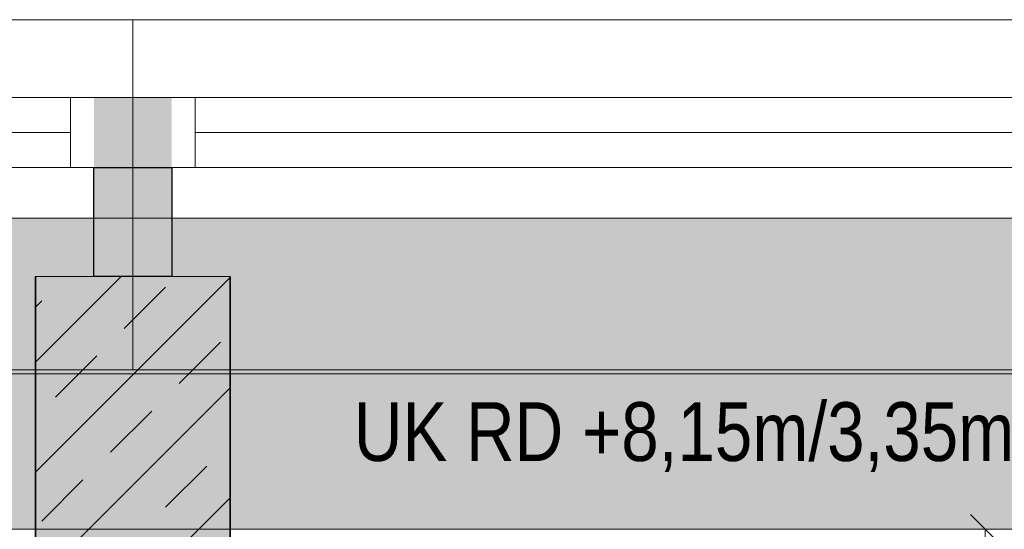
# Model space of a CAD drawing. Extents: x -620 to 300, y 62 to 1107.
# Tile 123 of 256: x -46 to -21, y 988 to 1001. Entities that reach past the tile are written whole.
import ezdxf
from ezdxf.lldxf.tags import DXFTag

# ---------------------------------------------------------------- set-up
doc = ezdxf.new("R2010")
doc.units = 0
doc.layers.get('0').update_dxf_attribs({"lineweight": 35})
for name, color, linetype, lineweight, true_color in [('00_Beschriftung UZ', 3, 'Continuous', 13, 0x00ff00), ('30 -33 Aussenwände- 7 Fassade_ Elemente', 7, 'Continuous', 9, 0x00aacc), ('30 -34 Innenwände- 1 tragend', 7, 'Continuous', 13, 0xdd0806), ('30 -35 Decken- 1 Konstruktion-Träger- Stahlbeton', 7, 'grob-A06G9FRA8I', 13, 0x33aa00), ('E_Aussparung Bemaßung', 5, 'Continuous', 9, 0x0000ff), ('iwb_Schraffur_Wand in Bauart BABW', 7, 'Continuous', 13, 0xac59ff)]:
    doc.layers.add(name, color=color, linetype=linetype, lineweight=lineweight, true_color=true_color)
doc.layers.add('70 -71 Achsen- 1 Gebäudeachsen', color=7, linetype='STRICHPUNKT2-A06G9FR98I', lineweight=18)
doc.layers.add('iwb_Schraffur_Unterzug', color=7, linetype='Continuous', lineweight=5, true_color=0xffffcc, plot=False)
doc.styles.get("Standard").update_dxf_attribs({"font": 'ARIALN.TTF'})
tags = doc.linetypes.add('grob-A06G9FRA8I', pattern=[14, 3, -8, 3]).pattern_tags.tags
tags[8:9] = [DXFTag(74, 4), DXFTag(75, 0), DXFTag(340, '0'), DXFTag(46, 0.0), DXFTag(50, 0.0), DXFTag(44, 0.0), DXFTag(45, 0.0)]
tags[6:7] = [DXFTag(74, 4), DXFTag(75, 0), DXFTag(340, '0'), DXFTag(46, 0.0), DXFTag(50, 0.0), DXFTag(44, 0.0), DXFTag(45, 0.0)]
tags[4:5] = [DXFTag(74, 4), DXFTag(75, 0), DXFTag(340, '0'), DXFTag(46, 0.0), DXFTag(50, 0.0), DXFTag(44, 0.0), DXFTag(45, 0.0)]
tags = doc.linetypes.add('STRICHPUNKT2-A06G9FR98I', pattern=[12.7, 6.35, -3.175, 0, -3.175]).pattern_tags.tags
tags[10:11] = [DXFTag(74, 4), DXFTag(75, 0), DXFTag(340, '0'), DXFTag(46, 0.0), DXFTag(50, 0.0), DXFTag(44, 0.0), DXFTag(45, 0.0)]
tags[8:9] = [DXFTag(74, 4), DXFTag(75, 0), DXFTag(340, '0'), DXFTag(46, 0.0), DXFTag(50, 0.0), DXFTag(44, 0.0), DXFTag(45, 0.0)]
tags[6:7] = [DXFTag(74, 4), DXFTag(75, 0), DXFTag(340, '0'), DXFTag(46, 0.0), DXFTag(50, 0.0), DXFTag(44, 0.0), DXFTag(45, 0.0)]
tags[4:5] = [DXFTag(74, 4), DXFTag(75, 0), DXFTag(340, '0'), DXFTag(46, 0.0), DXFTag(50, 0.0), DXFTag(44, 0.0), DXFTag(45, 0.0)]

# ---------------------------------------------------------------- blocks, each defined once
blk = doc.blocks.new('Referenz-A06G9FRB8I')
at = {"layer": '30 -33 Aussenwände- 7 Fassade_ Elemente', "color": 0}
for p, q in [((-67.275, 1001.153), (-43.075, 1001.153)), ((-43.075, 1001.153), (-18.875, 1001.153)), ((-43.075, 1001.153), (-43.075, 999.153)), ((-65.675, 999.153), (-44.675, 999.153)), ((-44.675, 999.153), (-44.675, 997.353)), ((-43.075, 999.153), (-44.675, 999.153)), ((-43.075, 999.153), (-41.475, 999.153)), ((-43.075, 997.353), (-43.075, 999.153)), ((-41.475, 997.353), (-41.475, 999.153)), ((-41.475, 999.153), (-20.475, 999.153)), ((-44.675, 998.253), (-65.675, 998.253)), ((-20.475, 998.253), (-41.475, 998.253)), ((-44.675, 997.353), (-65.675, 997.353)), ((-44.675, 997.353), (-43.075, 997.353)), ((-43.075, 992.153), (-43.075, 997.353)), ((-41.475, 997.353), (-43.075, 997.353)), ((-20.475, 997.353), (-41.475, 997.353)), ((-67.275, 992.153), (-43.075, 992.153)), ((-43.075, 992.153), (-18.875, 992.153))]:
    blk.add_line(p, q, dxfattribs=at)
at = {"layer": '30 -33 Aussenwände- 7 Fassade_ Elemente', "color": 0, "linetype": 'Continuous', "ltscale": 0.13}
for p, q in [((-67.475, 999.153), (-43.075, 999.153)), ((-43.075, 999.153), (-18.675, 999.153)), ((-43.075, 997.353), (-43.075, 999.153)), ((-43.075, 997.353), (-67.475, 997.353)), ((-18.675, 997.353), (-43.075, 997.353)), ((-121.075, 988.053), (34.925, 988.053))]:
    blk.add_line(p, q, dxfattribs=at)
at = {"layer": '30 -33 Aussenwände- 7 Fassade_ Elemente', "color": 0, "linetype": 'Continuous', "lineweight": 18, "ltscale": 0.18}
for p, q in [((-44.675, 997.353), (-44.675, 999.153)), ((-44.675, 999.153), (-43.075, 999.153)), ((-43.075, 997.353), (-43.075, 999.153)), ((-43.075, 999.153), (-41.475, 999.153)), ((-41.475, 999.153), (-41.475, 997.353)), ((-65.675, 998.253), (-44.675, 998.253)), ((-41.475, 998.253), (-20.475, 998.253)), ((-43.075, 997.353), (-44.675, 997.353)), ((-41.475, 997.353), (-43.075, 997.353))]:
    blk.add_line(p, q, dxfattribs=at)
at = {"layer": '30 -33 Aussenwände- 7 Fassade_ Elemente', "color": 0, "linetype": 'Continuous', "lineweight": -2, "ltscale": 0.25}
for p, q in [((-44.075, 997.353), (-42.075, 997.353)), ((-44.075, 994.553), (-44.075, 997.353)), ((-42.075, 997.353), (-42.075, 994.553)), ((-42.075, 994.553), (-44.075, 994.553))]:
    blk.add_line(p, q, dxfattribs=at)
at = {"layer": '30 -34 Innenwände- 1 tragend', "color": 0, "linetype": 'Continuous', "ltscale": 0.13}
for p, q in [((-45.575, 994.553), (-45.575, 829.553)), ((-45.575, 994.553), (-40.575, 994.553)), ((-40.575, 994.553), (-40.575, 829.553))]:
    blk.add_line(p, q, dxfattribs=at)
at = {"layer": '30 -34 Innenwände- 1 tragend', "color": 0, "lineweight": 9}
for p, q in [((-45.575, 992.351), (-43.373, 994.553)), ((-45.575, 992.351), (-43.373, 994.553)), ((-45.575, 989.523), (-40.575, 994.523)), ((-45.575, 989.523), (-40.575, 994.523)), ((-43.296, 993.216), (-42.236, 994.276)), ((-43.296, 993.216), (-42.236, 994.276)), ((-45.575, 993.765), (-45.418, 993.923)), ((-45.575, 993.765), (-45.418, 993.923)), ((-41.882, 991.802), (-40.822, 992.862)), ((-41.882, 991.802), (-40.822, 992.862)), ((-45.064, 991.448), (-44.004, 992.509)), ((-45.064, 991.448), (-44.004, 992.509)), ((-45.575, 986.694), (-40.575, 991.694)), ((-45.575, 986.694), (-40.575, 991.694)), ((-43.65, 990.034), (-42.589, 991.094)), ((-43.65, 990.034), (-42.589, 991.094)), ((-42.236, 988.62), (-41.175, 989.68)), ((-42.236, 988.62), (-41.175, 989.68)), ((-45.418, 988.266), (-44.357, 989.327)), ((-45.418, 988.266), (-44.357, 989.327)), ((-45.575, 983.866), (-40.575, 988.866)), ((-45.575, 983.866), (-40.575, 988.866))]:
    blk.add_line(p, q, dxfattribs=at)
at = {"layer": '30 -34 Innenwände- 1 tragend', "color": 0, "lineweight": 35}
for p, q in [((-45.575, 994.553), (-45.575, 829.553)), ((-40.575, 994.553), (-40.575, 829.553))]:
    blk.add_line(p, q, dxfattribs=at)
at = {"layer": '30 -35 Decken- 1 Konstruktion-Träger- Stahlbeton', "color": 0}
blk.add_line((75.968, 996.053), (-121.575, 996.053), dxfattribs=at)
at = {"layer": '70 -71 Achsen- 1 Gebäudeachsen', "color": 0, "linetype": 'STRICHPUNKT2-A06G9FR98I', "ltscale": 0.18}
blk.add_line((-538.628, 992.053), (75.968, 992.053), dxfattribs=at)
at = {"layer": '00_Beschriftung UZ', "color": 0, "linetype": 'Continuous', "ltscale": 0.13, "insert": (-37.399, 991.32), "char_height": 1.51033, "attachment_point": 1}
blk.add_mtext('{\\fArial Narrow;UK RD +8,15m/3,35m}', dxfattribs=at)
blk = doc.blocks.new('Referenz-A06G9FRD8I')
at = {"layer": 'iwb_Schraffur_Wand in Bauart BABW', "linetype": 'Continuous', "ltscale": 0.13}
blk.add_hatch(color=256, dxfattribs=at).paths.add_polyline_path([(-45.573, 824.553), (-45.573, 988.053), (-44.075, 988.053), (-44.075, 999.153), (-42.075, 999.153), (-42.075, 988.085), (-40.573, 988.085), (-40.573, 829.553), (-35.573, 829.553), (-35.573, 824.553)])
at = {"layer": 'iwb_Schraffur_Unterzug', "linetype": 'Continuous', "ltscale": 0.13}
for points in [[(-538.628, 996.053), (75.968, 996.053), (75.968, 994.399)], [(-538.628, 996.053), (75.968, 994.399), (-538.628, 993.695)], [(-538.628, 993.695), (75.968, 994.399), (75.968, 989.708)], [(-538.628, 993.695), (75.968, 989.708), (-538.628, 990.412)], [(-538.628, 990.412), (75.968, 989.708), (75.968, 988.053)], [(-538.628, 990.412), (75.968, 988.053), (-538.628, 988.053)]]:
    blk.add_solid(points, dxfattribs=at)
blk = doc.blocks.new('Maß-A06G9FW98I')
at = {"color": 0, "linetype": 'ByBlock', "lineweight": -2, "ltscale": 0.13}
for p, q in [((-21.557, 988.435), (-20.794, 987.671)), ((-20.575, 988.053), (-22.175, 988.053)), ((-21.175, 972.158), (-21.175, 988.053)), ((-21.557, 972.539), (-20.794, 971.776)), ((-20.575, 972.158), (-22.175, 972.158))]:
    blk.add_line(p, q, dxfattribs=at)
at = {"color": 0, "linetype": 'ByBlock', "lineweight": -2, "ltscale": 0.13, "char_height": 2, "attachment_point": 1, "rotation": 90}
for s, insert in [('{\\W0.9;\\fArial Narrow|b0|i1;m}', (-23.842, 981.632)), ('{\\W0.9;\\fArial Narrow|b0|i1;0,79 }', (-23.842, 977.128))]:
    blk.add_mtext(s, dxfattribs=dict(at, insert=insert))

msp = doc.modelspace()

# ---------------------------------------------------------------- block references
at = {"color": 8, "lineweight": 25, "ltscale": 0.25, "true_color": 0x808080}
for name in ['Referenz-A06G9FRB8I', 'Referenz-A06G9FRD8I']:
    msp.add_blockref(name, (0, 0), dxfattribs=at)
at = {"layer": 'E_Aussparung Bemaßung', "ltscale": 0.13}
msp.add_blockref('Maß-A06G9FW98I', (0, 0), dxfattribs=at)

doc.saveas('drawing.dxf')
